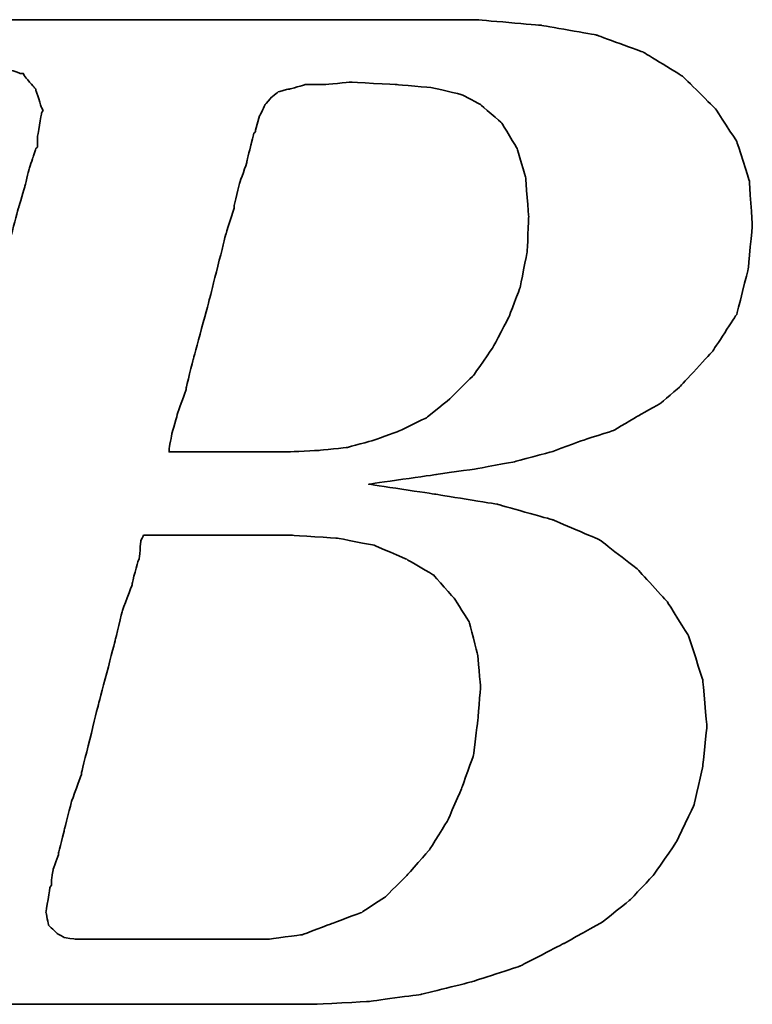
# Model space of a CAD drawing. Extents: x 613 to 877, y 31 to 162.
# Tile 26 of 40: x 774.15 to 775.76, y 111.77 to 113.93. Entities that reach past the tile are written whole.
import ezdxf

# ---------------------------------------------------------------- set-up
doc = ezdxf.new("R2010")
doc.units = 0
doc.header["$LTSCALE"] = 3
doc.header["$MEASUREMENT"] = 0
doc.layers.add('DIM', color=4, linetype='CONTINUOUS')
doc.layers.add('layer 1', color=7, linetype='CONTINUOUS')

# ---------------------------------------------------------------- blocks, each defined once
blk = doc.blocks.new('TBI MOTION logo(完整正式版)')
at = {"layer": 'layer 1', "color": 22, "lineweight": 35}
for points, knots in [([(-64.65375, -6.86375), (-64.65375, -6.86375), (-64.84375, -7.29625), (-64.84375, -7.29625), (-64.84375, -7.29625), (-64.84375, -7.29625), (-64.86875, -7.34375), (-64.86875, -7.34375), (-64.86875, -7.34375), (-64.86875, -7.34375), (-64.86875, -7.36875), (-64.86875, -7.36875), (-64.86875, -7.36875), (-64.86875, -7.36875), (-65.15375, -7.65375), (-65.15375, -7.65375), (-65.15375, -7.65375), (-65.15375, -7.65375), (-65.17875, -7.65375), (-65.17875, -7.65375), (-65.17875, -7.65375), (-65.17875, -7.65375), (-65.20375, -7.67875), (-65.20375, -7.67875), (-65.20375, -7.67875), (-65.20375, -7.67875), (-65.58875, -7.87125), (-65.58875, -7.87125), (-65.58875, -7.87125), (-65.58875, -7.87125), (-65.63375, -7.87125), (-65.63375, -7.87125), (-65.63375, -7.87125), (-65.63375, -7.87125), (-65.65875, -7.89375), (-65.65875, -7.89375), (-65.65875, -7.89375), (-65.65875, -7.89375), (-66.09375, -7.94375), (-66.09375, -7.94375), (-66.09375, -7.94375), (-66.09375, -7.94375), (-66.11375, -7.94375), (-66.11375, -7.94375), (-66.11375, -7.94375), (-66.11375, -7.94375), (-66.16375, -7.94375), (-66.16375, -7.94375), (-66.16375, -7.94375), (-66.16375, -7.94375), (-66.30875, -7.94375), (-66.30875, -7.94375), (-66.30875, -7.94375), (-66.30875, -7.94375), (-66.69375, -7.94375), (-66.69375, -7.94375), (-66.69375, -7.94375), (-66.69375, -7.94375), (-67.07375, -7.94375), (-67.07375, -7.94375), (-67.07375, -7.94375), (-67.07375, -7.94375), (-67.12375, -7.94375), (-67.12375, -7.94375), (-67.12375, -7.94375), (-67.12375, -7.94375), (-67.12375, -7.96625), (-67.12375, -7.96625), (-67.12375, -7.96625), (-67.12375, -7.96625), (-67.14875, -7.99125), (-67.14875, -7.99125), (-67.14875, -7.99125), (-67.14875, -7.99125), (-67.24375, -8.34875), (-67.24375, -8.34875), (-67.24375, -8.34875), (-67.24375, -8.34875), (-67.31375, -8.68625), (-67.31375, -8.68625), (-67.31375, -8.68625), (-67.31375, -8.68625), (-67.26875, -8.68625), (-67.26875, -8.68625), (-67.26875, -8.68625), (-67.26875, -8.68625), (-67.07375, -8.68625), (-67.07375, -8.68625), (-67.07375, -8.68625), (-67.07375, -8.68625), (-66.54875, -8.68625), (-66.54875, -8.68625), (-66.54875, -8.68625), (-66.54875, -8.68625), (-65.82625, -8.68625), (-65.82625, -8.68625), (-65.82625, -8.68625), (-65.82625, -8.68625), (-65.01375, -8.68625), (-65.01375, -8.68625), (-65.01375, -8.68625), (-65.01375, -8.68625), (-64.05375, -8.68625), (-64.05375, -8.68625), (-64.05375, -8.68625), (-64.05375, -8.68625), (-62.08375, -8.68625), (-62.08375, -8.68625), (-62.08375, -8.68625), (-62.08375, -8.68625), (-60.06875, -8.68625), (-60.06875, -8.68625), (-60.06875, -8.68625), (-60.06875, -8.68625), (-59.10875, -8.68625), (-59.10875, -8.68625), (-59.10875, -8.68625), (-59.10875, -8.68625), (-58.29375, -8.68625), (-58.29375, -8.68625), (-58.29375, -8.68625), (-58.29375, -8.68625), (-57.57375, -8.68625), (-57.57375, -8.68625), (-57.57375, -8.68625), (-57.57375, -8.68625), (-57.04875, -8.68625), (-57.04875, -8.68625), (-57.04875, -8.68625), (-57.04875, -8.68625), (-56.85375, -8.68625), (-56.85375, -8.68625), (-56.85375, -8.68625), (-56.85375, -8.68625), (-56.70875, -8.68625), (-56.70875, -8.68625), (-56.70875, -8.68625), (-56.70875, -8.68625), (-56.61375, -8.68625), (-56.61375, -8.68625), (-56.61375, -8.68625), (-56.61375, -8.68625), (-56.56875, -8.68625), (-56.56875, -8.68625), (-56.56875, -8.68625), (-56.56875, -8.68625), (-55.65375, -8.63875), (-55.65375, -8.63875), (-55.65375, -8.63875), (-55.65375, -8.63875), (-54.76875, -8.51875), (-54.76875, -8.51875), (-54.76875, -8.51875), (-54.76875, -8.51875), (-53.90375, -8.30375), (-53.90375, -8.30375), (-53.90375, -8.30375), (-53.90375, -8.30375), (-53.08875, -8.03875), (-53.08875, -8.03875), (-53.08875, -8.03875), (-53.08875, -8.03875), (-52.34375, -7.65375), (-52.34375, -7.65375), (-52.34375, -7.65375), (-52.34375, -7.65375), (-51.69875, -7.29625), (-51.69875, -7.29625), (-51.69875, -7.29625), (-51.69875, -7.29625), (-51.21875, -6.91125), (-51.21875, -6.91125), (-51.21875, -6.91125), (-51.21875, -6.91125), (-50.83375, -6.50375), (-50.83375, -6.50375), (-50.83375, -6.50375), (-50.83375, -6.50375), (-50.44875, -5.94875), (-50.44875, -5.94875), (-50.44875, -5.94875), (-50.44875, -5.94875), (-50.13875, -5.30375), (-50.13875, -5.30375), (-50.13875, -5.30375), (-50.13875, -5.30375), (-49.99375, -4.65375), (-49.99375, -4.65375), (-49.99375, -4.65375), (-49.99375, -4.65375), (-49.92375, -3.98375), (-49.92375, -3.98375), (-49.92375, -3.98375), (-49.92375, -3.98375), (-49.99375, -3.19374), (-49.99375, -3.19374), (-49.99375, -3.19374), (-49.99375, -3.19374), (-50.23374, -2.44874), (-50.23374, -2.44874), (-50.23374, -2.44874), (-50.23374, -2.44874), (-50.59375, -1.87374), (-50.59375, -1.87374), (-50.59375, -1.87374), (-50.59375, -1.87374), (-51.09875, -1.31874), (-51.09875, -1.31874), (-51.09875, -1.31874), (-51.09875, -1.31874), (-51.74375, -0.81875), (-51.74375, -0.81875), (-51.74375, -0.81875), (-51.74375, -0.81875), (-52.53875, -0.48125), (-52.53875, -0.48125), (-52.53875, -0.48125), (-52.53875, -0.48125), (-53.47375, -0.21875), (-53.47375, -0.21875), (-53.47375, -0.21875), (-53.47375, -0.21875), (-54.52875, -0.04874), (-54.52875, -0.04874), (-54.52875, -0.04874), (-54.52875, -0.04874), (-55.65375, 0.12125), (-55.65375, 0.12125), (-55.65375, 0.12125), (-55.65375, 0.12125), (-54.50375, 0.28624), (-54.50375, 0.28624), (-54.50375, 0.28624), (-54.50375, 0.28624), (-53.83375, 0.38124), (-53.83375, 0.38124), (-53.83375, 0.38124), (-53.83375, 0.38124), (-53.18375, 0.50125), (-53.18375, 0.50125), (-53.18375, 0.50125), (-53.18375, 0.50125), (-52.55875, 0.66874), (-52.55875, 0.66874), (-52.55875, 0.66874), (-52.55875, 0.66874), (-52.03375, 0.86124), (-52.03375, 0.86124), (-52.03375, 0.86124), (-52.03375, 0.86124), (-51.50374, 1.03124), (-51.50374, 1.03124), (-51.50374, 1.03124), (-51.50374, 1.03124), (-51.09875, 1.27125), (-51.09875, 1.27125), (-51.09875, 1.27125), (-51.09875, 1.27125), (-50.71375, 1.48624), (-50.71375, 1.48624), (-50.71375, 1.48624), (-50.71375, 1.48624), (-50.37625, 1.77625), (-50.37625, 1.77625), (-50.37625, 1.77625), (-50.37625, 1.77625), (-49.82375, 2.37625), (-49.82375, 2.37625), (-49.82375, 2.37625), (-49.82375, 2.37625), (-49.41875, 2.99625), (-49.41875, 2.99625), (-49.41875, 2.99625), (-49.41875, 2.99625), (-49.22375, 3.76625), (-49.22375, 3.76625), (-49.22375, 3.76625), (-49.22375, 3.76625), (-49.15375, 4.50874), (-49.15375, 4.50874), (-49.15375, 4.50874), (-49.15375, 4.50874), (-49.20375, 5.25125), (-49.20375, 5.25125), (-49.20375, 5.25125), (-49.20375, 5.25125), (-49.41875, 5.92625), (-49.41875, 5.92625), (-49.41875, 5.92625), (-49.41875, 5.92625), (-49.77875, 6.47625), (-49.77875, 6.47625), (-49.77875, 6.47625), (-49.77875, 6.47625), (-50.33125, 7.02624), (-50.33125, 7.02624), (-50.33125, 7.02624), (-50.33125, 7.02624), (-51.00125, 7.43625), (-51.00125, 7.43625), (-51.00125, 7.43625), (-51.00125, 7.43625), (-51.79375, 7.72625), (-51.79375, 7.72625), (-51.79375, 7.72625), (-51.79375, 7.72625), (-52.72875, 7.89124), (-52.72875, 7.89124), (-52.72875, 7.89124), (-52.72875, 7.89124), (-53.83375, 7.98625), (-53.83375, 7.98625), (-53.83375, 7.98625), (-53.83375, 7.98625), (-53.92875, 7.98625), (-53.92875, 7.98625), (-53.92875, 7.98625), (-53.92875, 7.98625), (-54.26375, 7.98625), (-54.26375, 7.98625), (-54.26375, 7.98625), (-54.26375, 7.98625), (-54.74375, 7.98625), (-54.74375, 7.98625), (-54.74375, 7.98625), (-54.74375, 7.98625), (-55.36875, 7.98625), (-55.36875, 7.98625), (-55.36875, 7.98625), (-55.36875, 7.98625), (-56.13375, 7.98625), (-56.13375, 7.98625), (-56.13375, 7.98625), (-56.13375, 7.98625), (-56.94875, 7.98625), (-56.94875, 7.98625), (-56.94875, 7.98625), (-56.94875, 7.98625), (-58.77625, 7.98625), (-58.77625, 7.98625), (-58.77625, 7.98625), (-58.77625, 7.98625), (-60.59875, 7.98625), (-60.59875, 7.98625), (-60.59875, 7.98625), (-60.59875, 7.98625), (-61.41375, 7.98625), (-61.41375, 7.98625), (-61.41375, 7.98625), (-61.41375, 7.98625), (-62.17875, 7.98625), (-62.17875, 7.98625), (-62.17875, 7.98625), (-62.17875, 7.98625), (-62.80375, 7.98625), (-62.80375, 7.98625), (-62.80375, 7.98625), (-62.80375, 7.98625), (-63.30625, 7.98625), (-63.30625, 7.98625), (-63.30625, 7.98625), (-63.30625, 7.98625), (-63.57375, 7.98625), (-63.57375, 7.98625), (-63.57375, 7.98625), (-63.57375, 7.98625), (-63.57375, 7.96375), (-63.57375, 7.96375), (-63.57375, 7.96375), (-63.57375, 7.96375), (-63.59875, 7.94125), (-63.59875, 7.94125), (-63.59875, 7.94125), (-63.59875, 7.94125), (-63.69375, 7.55625), (-63.69375, 7.55625), (-63.69375, 7.55625), (-63.69375, 7.55625), (-63.76375, 7.24624), (-63.76375, 7.24624), (-63.76375, 7.24624), (-63.76375, 7.24624), (-63.23875, 7.24624), (-63.23875, 7.24624), (-63.23875, 7.24624), (-63.23875, 7.24624), (-62.75875, 7.24624), (-62.75875, 7.24624), (-62.75875, 7.24624), (-62.75875, 7.24624), (-62.61125, 7.24624), (-62.61125, 7.24624), (-62.61125, 7.24624), (-62.61125, 7.24624), (-62.56625, 7.24624), (-62.56625, 7.24624), (-62.56625, 7.24624), (-62.56625, 7.24624), (-62.22875, 7.24624), (-62.22875, 7.24624), (-62.22875, 7.24624), (-62.22875, 7.24624), (-62.20375, 7.24624), (-62.20375, 7.24624), (-62.20375, 7.24624), (-62.20375, 7.24624), (-62.17875, 7.21875), (-62.17875, 7.21875), (-62.17875, 7.21875), (-62.17875, 7.21875), (-61.96375, 7.17125), (-61.96375, 7.17125), (-61.96375, 7.17125), (-61.96375, 7.17125), (-61.72375, 7.12624), (-61.72375, 7.12624), (-61.72375, 7.12624), (-61.72375, 7.12624), (-61.70375, 7.12624), (-61.70375, 7.12624), (-61.70375, 7.12624), (-61.70375, 7.12624), (-61.55875, 7.07624), (-61.55875, 7.07624), (-61.55875, 7.07624), (-61.55875, 7.07624), (-61.50875, 7.07624), (-61.50875, 7.07624), (-61.50875, 7.07624), (-61.50875, 7.07624), (-61.48375, 7.02624), (-61.48375, 7.02624), (-61.48375, 7.02624), (-61.48375, 7.02624), (-61.31875, 6.83375), (-61.31875, 6.83375), (-61.31875, 6.83375), (-61.31875, 6.83375), (-61.29375, 6.81125), (-61.29375, 6.81125), (-61.29375, 6.81125), (-61.29375, 6.81125), (-61.29375, 6.78625), (-61.29375, 6.78625), (-61.29375, 6.78625), (-61.29375, 6.78625), (-61.19875, 6.50124), (-61.19875, 6.50124), (-61.19875, 6.50124), (-61.19875, 6.50124), (-61.17375, 6.45124), (-61.17375, 6.45124), (-61.17375, 6.45124), (-61.17375, 6.45124), (-61.19875, 6.40625), (-61.19875, 6.40625), (-61.19875, 6.40625), (-61.19875, 6.40625), (-61.26875, 5.99624), (-61.26875, 5.99624), (-61.26875, 5.99624), (-61.26875, 5.99624), (-61.26875, 5.85125), (-61.26875, 5.85125), (-61.26875, 5.85125), (-61.26875, 5.85125), (-61.26875, 5.82625), (-61.26875, 5.82625), (-61.26875, 5.82625), (-61.26875, 5.82625), (-61.29375, 5.80625), (-61.29375, 5.80625), (-61.29375, 5.80625), (-61.29375, 5.80625), (-61.34125, 5.66125), (-61.34125, 5.66125), (-61.34125, 5.66125), (-61.34125, 5.66125), (-61.41375, 5.44625), (-61.41375, 5.44625), (-61.41375, 5.44625), (-61.41375, 5.44625), (-61.48375, 5.15625), (-61.48375, 5.15625), (-61.48375, 5.15625), (-61.48375, 5.15625), (-61.58375, 4.82124), (-61.58375, 4.82124), (-61.58375, 4.82124), (-61.58375, 4.82124), (-61.79875, 4.00375), (-61.79875, 4.00375), (-61.79875, 4.00375), (-61.79875, 4.00375), (-62.05875, 2.99625), (-62.05875, 2.99625), (-62.05875, 2.99625), (-62.05875, 2.99625), (-62.34875, 1.91625), (-62.34875, 1.91625), (-62.34875, 1.91625), (-62.34875, 1.91625), (-62.97375, -0.41124), (-62.97375, -0.41124), (-62.97375, -0.41124), (-62.97375, -0.41124), (-63.59875, -2.75875), (-63.59875, -2.75875), (-63.59875, -2.75875), (-63.59875, -2.75875), (-63.88375, -3.86374), (-63.88375, -3.86374), (-63.88375, -3.86374), (-63.88375, -3.86374), (-64.14875, -4.82374), (-64.14875, -4.82374), (-64.14875, -4.82374), (-64.14875, -4.82374), (-64.36375, -5.64125), (-64.36375, -5.64125), (-64.36375, -5.64125), (-64.36375, -5.64125), (-64.43625, -5.97625), (-64.43625, -5.97625), (-64.43625, -5.97625), (-64.43625, -5.97625), (-64.50875, -6.28625), (-64.50875, -6.28625), (-64.50875, -6.28625), (-64.50875, -6.28625), (-64.50875, -6.30875), (-64.50875, -6.30875), (-64.50875, -6.30875), (-64.50875, -6.30875), (-64.57875, -6.50375), (-64.57875, -6.50375), (-64.57875, -6.50375), (-64.57875, -6.50375), (-64.62875, -6.69625), (-64.62875, -6.69625), (-64.62875, -6.69625), (-64.62875, -6.69625), (-64.62875, -6.76875), (-64.62875, -6.76875), (-64.62875, -6.76875), (-64.62875, -6.76875), (-64.62875, -6.81375), (-64.62875, -6.81375), (-64.62875, -6.81375), (-64.62875, -6.81375), (-64.62875, -6.83875), (-64.62875, -6.83875), (-64.62875, -6.83875), (-64.62875, -6.83875), (-64.65375, -6.86375), (-64.65375, -6.86375)], [0, 0, 0, 0, 0.00719424, 0.00719424, 0.00719424, 0.00719425, 0.01438849, 0.01438849, 0.01438849, 0.0143885, 0.02158273, 0.02158273, 0.02158273, 0.02158274, 0.02877698, 0.02877698, 0.02877698, 0.02877699, 0.03597122, 0.03597122, 0.03597122, 0.03597123, 0.04316547, 0.04316547, 0.04316547, 0.04316548, 0.05035971, 0.05035971, 0.05035971, 0.05035972, 0.05755396, 0.05755396, 0.05755396, 0.05755397, 0.0647482, 0.0647482, 0.0647482, 0.06474821, 0.07194245, 0.07194245, 0.07194245, 0.07194246, 0.07913669, 0.07913669, 0.07913669, 0.0791367, 0.08633094, 0.08633094, 0.08633094, 0.08633095, 0.09352518, 0.09352518, 0.09352518, 0.09352519, 0.10071942, 0.10071942, 0.10071942, 0.10071943, 0.10791367, 0.10791367, 0.10791367, 0.10791368, 0.11510791, 0.11510791, 0.11510791, 0.11510792, 0.12230216, 0.12230216, 0.12230216, 0.12230217, 0.1294964, 0.1294964, 0.1294964, 0.12949641, 0.13669065, 0.13669065, 0.13669065, 0.13669066, 0.14388489, 0.14388489, 0.14388489, 0.1438849, 0.15107914, 0.15107914, 0.15107914, 0.15107915, 0.15827338, 0.15827338, 0.15827338, 0.15827339, 0.16546763, 0.16546763, 0.16546763, 0.16546764, 0.17266187, 0.17266187, 0.17266187, 0.17266188, 0.17985612, 0.17985612, 0.17985612, 0.17985613, 0.18705036, 0.18705036, 0.18705036, 0.18705037, 0.1942446, 0.1942446, 0.1942446, 0.19424461, 0.20143885, 0.20143885, 0.20143885, 0.20143886, 0.20863309, 0.20863309, 0.20863309, 0.2086331, 0.21582734, 0.21582734, 0.21582734, 0.21582735, 0.22302158, 0.22302158, 0.22302158, 0.22302159, 0.23021583, 0.23021583, 0.23021583, 0.23021584, 0.23741007, 0.23741007, 0.23741007, 0.23741008, 0.24460432, 0.24460432, 0.24460432, 0.24460433, 0.25179856, 0.25179856, 0.25179856, 0.25179857, 0.25899281, 0.25899281, 0.25899281, 0.25899282, 0.26618705, 0.26618705, 0.26618705, 0.26618706, 0.27338129, 0.27338129, 0.27338129, 0.2733813, 0.28057554, 0.28057554, 0.28057554, 0.28057555, 0.28776978, 0.28776978, 0.28776978, 0.28776979, 0.29496403, 0.29496403, 0.29496403, 0.29496404, 0.30215827, 0.30215827, 0.30215827, 0.30215828, 0.30935252, 0.30935252, 0.30935252, 0.30935253, 0.31654676, 0.31654676, 0.31654676, 0.31654677, 0.32374101, 0.32374101, 0.32374101, 0.32374102, 0.33093525, 0.33093525, 0.33093525, 0.33093526, 0.3381295, 0.3381295, 0.3381295, 0.33812951, 0.34532374, 0.34532374, 0.34532374, 0.34532375, 0.35251799, 0.35251799, 0.35251799, 0.352518, 0.35971223, 0.35971223, 0.35971223, 0.35971224, 0.36690647, 0.36690647, 0.36690647, 0.36690648, 0.37410072, 0.37410072, 0.37410072, 0.37410073, 0.38129496, 0.38129496, 0.38129496, 0.38129497, 0.38848921, 0.38848921, 0.38848921, 0.38848922, 0.39568345, 0.39568345, 0.39568345, 0.39568346, 0.4028777, 0.4028777, 0.4028777, 0.40287771, 0.41007194, 0.41007194, 0.41007194, 0.41007195, 0.41726619, 0.41726619, 0.41726619, 0.4172662, 0.42446043, 0.42446043, 0.42446043, 0.42446044, 0.43165468, 0.43165468, 0.43165468, 0.43165469, 0.43884892, 0.43884892, 0.43884892, 0.43884893, 0.44604317, 0.44604317, 0.44604317, 0.44604318, 0.45323741, 0.45323741, 0.45323741, 0.45323742, 0.46043165, 0.46043165, 0.46043165, 0.46043166, 0.4676259, 0.4676259, 0.4676259, 0.46762591, 0.47482014, 0.47482014, 0.47482014, 0.47482015, 0.48201439, 0.48201439, 0.48201439, 0.4820144, 0.48920863, 0.48920863, 0.48920863, 0.48920864, 0.49640288, 0.49640288, 0.49640288, 0.49640289, 0.50359712, 0.50359712, 0.50359712, 0.50359713, 0.51079137, 0.51079137, 0.51079137, 0.51079138, 0.51798561, 0.51798561, 0.51798561, 0.51798562, 0.52517986, 0.52517986, 0.52517986, 0.52517987, 0.5323741, 0.5323741, 0.5323741, 0.53237411, 0.53956835, 0.53956835, 0.53956835, 0.53956836, 0.54676259, 0.54676259, 0.54676259, 0.5467626, 0.55395683, 0.55395683, 0.55395683, 0.55395684, 0.56115108, 0.56115108, 0.56115108, 0.56115109, 0.56834532, 0.56834532, 0.56834532, 0.56834533, 0.57553957, 0.57553957, 0.57553957, 0.57553958, 0.58273381, 0.58273381, 0.58273381, 0.58273382, 0.58992806, 0.58992806, 0.58992806, 0.58992807, 0.5971223, 0.5971223, 0.5971223, 0.59712231, 0.60431655, 0.60431655, 0.60431655, 0.60431656, 0.61151079, 0.61151079, 0.61151079, 0.6115108, 0.61870504, 0.61870504, 0.61870504, 0.61870505, 0.62589928, 0.62589928, 0.62589928, 0.62589929, 0.63309353, 0.63309353, 0.63309353, 0.63309354, 0.64028777, 0.64028777, 0.64028777, 0.64028778, 0.64748201, 0.64748201, 0.64748201, 0.64748202, 0.65467626, 0.65467626, 0.65467626, 0.65467627, 0.6618705, 0.6618705, 0.6618705, 0.66187051, 0.66906475, 0.66906475, 0.66906475, 0.66906476, 0.67625899, 0.67625899, 0.67625899, 0.676259, 0.68345324, 0.68345324, 0.68345324, 0.68345325, 0.69064748, 0.69064748, 0.69064748, 0.69064749, 0.69784173, 0.69784173, 0.69784173, 0.69784174, 0.70503597, 0.70503597, 0.70503597, 0.70503598, 0.71223022, 0.71223022, 0.71223022, 0.71223023, 0.71942446, 0.71942446, 0.71942446, 0.71942447, 0.72661871, 0.72661871, 0.72661871, 0.72661872, 0.73381295, 0.73381295, 0.73381295, 0.73381296, 0.74100719, 0.74100719, 0.74100719, 0.7410072, 0.74820144, 0.74820144, 0.74820144, 0.74820145, 0.75539568, 0.75539568, 0.75539568, 0.75539569, 0.76258993, 0.76258993, 0.76258993, 0.76258994, 0.76978417, 0.76978417, 0.76978417, 0.76978418, 0.77697842, 0.77697842, 0.77697842, 0.77697843, 0.78417266, 0.78417266, 0.78417266, 0.78417267, 0.79136691, 0.79136691, 0.79136691, 0.79136692, 0.79856115, 0.79856115, 0.79856115, 0.79856116, 0.8057554, 0.8057554, 0.8057554, 0.80575541, 0.81294964, 0.81294964, 0.81294964, 0.81294965, 0.82014388, 0.82014388, 0.82014388, 0.82014389, 0.82733813, 0.82733813, 0.82733813, 0.82733814, 0.83453237, 0.83453237, 0.83453237, 0.83453238, 0.84172662, 0.84172662, 0.84172662, 0.84172663, 0.84892086, 0.84892086, 0.84892086, 0.84892087, 0.85611511, 0.85611511, 0.85611511, 0.85611512, 0.86330935, 0.86330935, 0.86330935, 0.86330936, 0.8705036, 0.8705036, 0.8705036, 0.87050361, 0.87769784, 0.87769784, 0.87769784, 0.87769785, 0.88489209, 0.88489209, 0.88489209, 0.8848921, 0.89208633, 0.89208633, 0.89208633, 0.89208634, 0.89928058, 0.89928058, 0.89928058, 0.89928059, 0.90647482, 0.90647482, 0.90647482, 0.90647483, 0.91366906, 0.91366906, 0.91366906, 0.91366907, 0.92086331, 0.92086331, 0.92086331, 0.92086332, 0.92805755, 0.92805755, 0.92805755, 0.92805756, 0.9352518, 0.9352518, 0.9352518, 0.93525181, 0.94244604, 0.94244604, 0.94244604, 0.94244605, 0.94964029, 0.94964029, 0.94964029, 0.9496403, 0.95683453, 0.95683453, 0.95683453, 0.95683454, 0.96402878, 0.96402878, 0.96402878, 0.96402879, 0.97122302, 0.97122302, 0.97122302, 0.97122303, 0.97841727, 0.97841727, 0.97841727, 0.97841728, 0.98561151, 0.98561151, 0.98561151, 0.98561152, 0.99280576, 0.99280576, 0.99280576, 0.99280577, 1, 1, 1, 1]), ([(-57.50375, 6.35625), (-57.50375, 6.35625), (-57.57375, 6.11625), (-57.57375, 6.11625), (-57.57375, 6.11625), (-57.57375, 6.11625), (-57.57375, 6.09125), (-57.57375, 6.09125), (-57.57375, 6.09125), (-57.57375, 6.09125), (-57.59875, 6.06625), (-57.59875, 6.06625), (-57.59875, 6.06625), (-57.59875, 6.06625), (-57.64875, 5.87625), (-57.64875, 5.87625), (-57.64875, 5.87625), (-57.64875, 5.87625), (-57.71875, 5.58875), (-57.71875, 5.58875), (-57.71875, 5.58875), (-57.71875, 5.58875), (-57.71875, 5.56625), (-57.71875, 5.56625), (-57.71875, 5.56625), (-57.71875, 5.56625), (-57.83875, 5.23125), (-57.83875, 5.23125), (-57.83875, 5.23125), (-57.83875, 5.23125), (-57.93625, 4.82124), (-57.93625, 4.82124), (-57.93625, 4.82124), (-57.93625, 4.82124), (-57.93625, 4.79624), (-57.93625, 4.79624), (-57.93625, 4.79624), (-57.93625, 4.79624), (-58.07875, 4.34125), (-58.07875, 4.34125), (-58.07875, 4.34125), (-58.07875, 4.34125), (-58.34375, 3.28625), (-58.34375, 3.28625), (-58.34375, 3.28625), (-58.34375, 3.28625), (-58.62875, 2.23124), (-58.62875, 2.23124), (-58.62875, 2.23124), (-58.62875, 2.23124), (-58.74875, 1.75125), (-58.74875, 1.75125), (-58.74875, 1.75125), (-58.74875, 1.75125), (-58.74875, 1.72625), (-58.74875, 1.72625), (-58.74875, 1.72625), (-58.74875, 1.72625), (-58.89375, 1.31625), (-58.89375, 1.31625), (-58.89375, 1.31625), (-58.89375, 1.31625), (-58.98875, 0.98124), (-58.98875, 0.98124), (-58.98875, 0.98124), (-58.98875, 0.98124), (-59.03875, 0.71625), (-59.03875, 0.71625), (-59.03875, 0.71625), (-59.03875, 0.71625), (-59.03875, 0.66874), (-59.03875, 0.66874), (-59.03875, 0.66874), (-59.03875, 0.66874), (-58.91875, 0.66874), (-58.91875, 0.66874), (-58.91875, 0.66874), (-58.91875, 0.66874), (-58.53375, 0.66874), (-58.53375, 0.66874), (-58.53375, 0.66874), (-58.53375, 0.66874), (-58.10375, 0.66874), (-58.10375, 0.66874), (-58.10375, 0.66874), (-58.10375, 0.66874), (-57.66875, 0.66874), (-57.66875, 0.66874), (-57.66875, 0.66874), (-57.66875, 0.66874), (-57.33375, 0.66874), (-57.33375, 0.66874), (-57.33375, 0.66874), (-57.33375, 0.66874), (-57.09375, 0.66874), (-57.09375, 0.66874), (-57.09375, 0.66874), (-57.09375, 0.66874), (-56.99875, 0.66874), (-56.99875, 0.66874), (-56.99875, 0.66874), (-56.99875, 0.66874), (-56.49375, 0.69374), (-56.49375, 0.69374), (-56.49375, 0.69374), (-56.49375, 0.69374), (-56.01375, 0.74374), (-56.01375, 0.74374), (-56.01375, 0.74374), (-56.01375, 0.74374), (-55.58375, 0.86124), (-55.58375, 0.86124), (-55.58375, 0.86124), (-55.58375, 0.86124), (-55.17375, 1.00624), (-55.17375, 1.00624), (-55.17375, 1.00624), (-55.17375, 1.00624), (-54.67375, 1.24625), (-54.67375, 1.24625), (-54.67375, 1.24625), (-54.67375, 1.24625), (-54.26375, 1.58124), (-54.26375, 1.58124), (-54.26375, 1.58124), (-54.26375, 1.58124), (-53.87875, 1.96374), (-53.87875, 1.96374), (-53.87875, 1.96374), (-53.87875, 1.96374), (-53.54375, 2.44625), (-53.54375, 2.44625), (-53.54375, 2.44625), (-53.54375, 2.44625), (-53.27875, 2.95125), (-53.27875, 2.95125), (-53.27875, 2.95125), (-53.27875, 2.95125), (-53.08875, 3.45124), (-53.08875, 3.45124), (-53.08875, 3.45124), (-53.08875, 3.45124), (-52.96875, 4.05124), (-52.96875, 4.05124), (-52.96875, 4.05124), (-52.96875, 4.05124), (-52.94375, 4.65125), (-52.94375, 4.65125), (-52.94375, 4.65125), (-52.94375, 4.65125), (-52.99375, 5.30125), (-52.99375, 5.30125), (-52.99375, 5.30125), (-52.99375, 5.30125), (-53.13875, 5.80625), (-53.13875, 5.80625), (-53.13875, 5.80625), (-53.13875, 5.80625), (-53.39875, 6.23625), (-53.39875, 6.23625), (-53.39875, 6.23625), (-53.39875, 6.23625), (-53.75875, 6.54875), (-53.75875, 6.54875), (-53.75875, 6.54875), (-53.75875, 6.54875), (-54.07375, 6.71625), (-54.07375, 6.71625), (-54.07375, 6.71625), (-54.07375, 6.71625), (-54.57375, 6.83375), (-54.57375, 6.83375), (-54.57375, 6.83375), (-54.57375, 6.83375), (-55.17375, 6.88625), (-55.17375, 6.88625), (-55.17375, 6.88625), (-55.17375, 6.88625), (-55.96875, 6.93125), (-55.96875, 6.93125), (-55.96875, 6.93125), (-55.96875, 6.93125), (-56.39875, 6.88625), (-56.39875, 6.88625), (-56.39875, 6.88625), (-56.39875, 6.88625), (-56.42125, 6.88625), (-56.42125, 6.88625), (-56.42125, 6.88625), (-56.42125, 6.88625), (-56.73375, 6.88625), (-56.73375, 6.88625), (-56.73375, 6.88625), (-56.73375, 6.88625), (-56.99875, 6.81125), (-56.99875, 6.81125), (-56.99875, 6.81125), (-56.99875, 6.81125), (-57.02375, 6.81125), (-57.02375, 6.81125), (-57.02375, 6.81125), (-57.02375, 6.81125), (-57.18875, 6.76625), (-57.18875, 6.76625), (-57.18875, 6.76625), (-57.18875, 6.76625), (-57.30875, 6.66625), (-57.30875, 6.66625), (-57.30875, 6.66625), (-57.30875, 6.66625), (-57.40875, 6.54875), (-57.40875, 6.54875), (-57.40875, 6.54875), (-57.40875, 6.54875), (-57.50375, 6.35625), (-57.50375, 6.35625)], [0, 0, 0, 0, 0.01851852, 0.01851852, 0.01851852, 0.01851853, 0.03703704, 0.03703704, 0.03703704, 0.03703705, 0.05555556, 0.05555556, 0.05555556, 0.05555557, 0.07407407, 0.07407407, 0.07407407, 0.07407408, 0.09259259, 0.09259259, 0.09259259, 0.0925926, 0.11111111, 0.11111111, 0.11111111, 0.11111112, 0.12962963, 0.12962963, 0.12962963, 0.12962964, 0.14814815, 0.14814815, 0.14814815, 0.14814816, 0.16666667, 0.16666667, 0.16666667, 0.16666668, 0.18518519, 0.18518519, 0.18518519, 0.1851852, 0.2037037, 0.2037037, 0.2037037, 0.20370371, 0.22222222, 0.22222222, 0.22222222, 0.22222223, 0.24074074, 0.24074074, 0.24074074, 0.24074075, 0.25925926, 0.25925926, 0.25925926, 0.25925927, 0.27777778, 0.27777778, 0.27777778, 0.27777779, 0.2962963, 0.2962963, 0.2962963, 0.29629631, 0.31481481, 0.31481481, 0.31481481, 0.31481482, 0.33333333, 0.33333333, 0.33333333, 0.33333334, 0.35185185, 0.35185185, 0.35185185, 0.35185186, 0.37037037, 0.37037037, 0.37037037, 0.37037038, 0.38888889, 0.38888889, 0.38888889, 0.3888889, 0.40740741, 0.40740741, 0.40740741, 0.40740742, 0.42592593, 0.42592593, 0.42592593, 0.42592594, 0.44444444, 0.44444444, 0.44444444, 0.44444445, 0.46296296, 0.46296296, 0.46296296, 0.46296297, 0.48148148, 0.48148148, 0.48148148, 0.48148149, 0.5, 0.5, 0.5, 0.50000001, 0.51851852, 0.51851852, 0.51851852, 0.51851853, 0.53703704, 0.53703704, 0.53703704, 0.53703705, 0.55555556, 0.55555556, 0.55555556, 0.55555557, 0.57407407, 0.57407407, 0.57407407, 0.57407408, 0.59259259, 0.59259259, 0.59259259, 0.5925926, 0.61111111, 0.61111111, 0.61111111, 0.61111112, 0.62962963, 0.62962963, 0.62962963, 0.62962964, 0.64814815, 0.64814815, 0.64814815, 0.64814816, 0.66666667, 0.66666667, 0.66666667, 0.66666668, 0.68518519, 0.68518519, 0.68518519, 0.6851852, 0.7037037, 0.7037037, 0.7037037, 0.70370371, 0.72222222, 0.72222222, 0.72222222, 0.72222223, 0.74074074, 0.74074074, 0.74074074, 0.74074075, 0.75925926, 0.75925926, 0.75925926, 0.75925927, 0.77777778, 0.77777778, 0.77777778, 0.77777779, 0.7962963, 0.7962963, 0.7962963, 0.79629631, 0.81481481, 0.81481481, 0.81481481, 0.81481482, 0.83333333, 0.83333333, 0.83333333, 0.83333334, 0.85185185, 0.85185185, 0.85185185, 0.85185186, 0.87037037, 0.87037037, 0.87037037, 0.87037038, 0.88888889, 0.88888889, 0.88888889, 0.8888889, 0.90740741, 0.90740741, 0.90740741, 0.90740742, 0.92592593, 0.92592593, 0.92592593, 0.92592594, 0.94444444, 0.94444444, 0.94444444, 0.94444445, 0.96296296, 0.96296296, 0.96296296, 0.96296297, 0.98148148, 0.98148148, 0.98148148, 0.98148149, 1, 1, 1, 1]), ([(-61.03125, -6.57375), (-61.03125, -6.57375), (-61.03125, -6.67125), (-61.03125, -6.67125), (-61.03125, -6.67125), (-61.03125, -6.67125), (-61.05375, -6.69625), (-61.05375, -6.69625), (-61.05375, -6.69625), (-61.05375, -6.69625), (-61.12375, -7.12875), (-61.12375, -7.12875), (-61.12375, -7.12875), (-61.12375, -7.12875), (-61.07875, -7.34375), (-61.07875, -7.34375), (-61.07875, -7.34375), (-61.07875, -7.34375), (-60.93375, -7.48875), (-60.93375, -7.48875), (-60.93375, -7.48875), (-60.93375, -7.48875), (-60.81375, -7.55625), (-60.81375, -7.55625), (-60.81375, -7.55625), (-60.81375, -7.55625), (-60.62375, -7.58375), (-60.62375, -7.58375), (-60.62375, -7.58375), (-60.62375, -7.58375), (-60.30875, -7.58375), (-60.30875, -7.58375), (-60.30875, -7.58375), (-60.30875, -7.58375), (-59.97375, -7.58375), (-59.97375, -7.58375), (-59.97375, -7.58375), (-59.97375, -7.58375), (-59.87875, -7.58375), (-59.87875, -7.58375), (-59.87875, -7.58375), (-59.87875, -7.58375), (-59.63625, -7.58375), (-59.63625, -7.58375), (-59.63625, -7.58375), (-59.63625, -7.58375), (-58.96875, -7.58375), (-58.96875, -7.58375), (-58.96875, -7.58375), (-58.96875, -7.58375), (-58.29375, -7.58375), (-58.29375, -7.58375), (-58.29375, -7.58375), (-58.29375, -7.58375), (-58.05375, -7.58375), (-58.05375, -7.58375), (-58.05375, -7.58375), (-58.05375, -7.58375), (-57.98375, -7.58375), (-57.98375, -7.58375), (-57.98375, -7.58375), (-57.98375, -7.58375), (-57.35875, -7.58375), (-57.35875, -7.58375), (-57.35875, -7.58375), (-57.35875, -7.58375), (-56.78375, -7.50875), (-56.78375, -7.50875), (-56.78375, -7.50875), (-56.78375, -7.50875), (-56.27875, -7.31875), (-56.27875, -7.31875), (-56.27875, -7.31875), (-56.27875, -7.31875), (-55.77375, -7.12875), (-55.77375, -7.12875), (-55.77375, -7.12875), (-55.77375, -7.12875), (-55.36875, -6.86375), (-55.36875, -6.86375), (-55.36875, -6.86375), (-55.36875, -6.86375), (-55.00875, -6.50375), (-55.00875, -6.50375), (-55.00875, -6.50375), (-55.00875, -6.50375), (-54.62375, -6.06875), (-54.62375, -6.06875), (-54.62375, -6.06875), (-54.62375, -6.06875), (-54.31375, -5.56875), (-54.31375, -5.56875), (-54.31375, -5.56875), (-54.31375, -5.56875), (-54.07375, -5.01625), (-54.07375, -5.01625), (-54.07375, -5.01625), (-54.07375, -5.01625), (-53.87875, -4.46374), (-53.87875, -4.46374), (-53.87875, -4.46374), (-53.87875, -4.46374), (-53.80875, -3.91375), (-53.80875, -3.91375), (-53.80875, -3.91375), (-53.80875, -3.91375), (-53.75875, -3.31375), (-53.75875, -3.31375), (-53.75875, -3.31375), (-53.75875, -3.31375), (-53.80875, -2.75875), (-53.80875, -2.75875), (-53.80875, -2.75875), (-53.80875, -2.75875), (-53.95375, -2.20875), (-53.95375, -2.20875), (-53.95375, -2.20875), (-53.95375, -2.20875), (-54.19375, -1.82625), (-54.19375, -1.82625), (-54.19375, -1.82625), (-54.19375, -1.82625), (-54.55375, -1.41875), (-54.55375, -1.41875), (-54.55375, -1.41875), (-54.55375, -1.41875), (-55.00875, -1.15125), (-55.00875, -1.15125), (-55.00875, -1.15125), (-55.00875, -1.15125), (-55.56125, -0.91375), (-55.56125, -0.91375), (-55.56125, -0.91375), (-55.56125, -0.91375), (-56.18125, -0.79375), (-56.18125, -0.79375), (-56.18125, -0.79375), (-56.18125, -0.79375), (-56.94875, -0.74374), (-56.94875, -0.74374), (-56.94875, -0.74374), (-56.94875, -0.74374), (-56.99875, -0.74374), (-56.99875, -0.74374), (-56.99875, -0.74374), (-56.99875, -0.74374), (-57.09375, -0.74374), (-57.09375, -0.74374), (-57.09375, -0.74374), (-57.09375, -0.74374), (-57.38375, -0.74374), (-57.38375, -0.74374), (-57.38375, -0.74374), (-57.38375, -0.74374), (-57.76875, -0.74374), (-57.76875, -0.74374), (-57.76875, -0.74374), (-57.76875, -0.74374), (-58.24625, -0.74374), (-58.24625, -0.74374), (-58.24625, -0.74374), (-58.24625, -0.74374), (-58.72875, -0.74374), (-58.72875, -0.74374), (-58.72875, -0.74374), (-58.72875, -0.74374), (-59.20875, -0.74374), (-59.20875, -0.74374), (-59.20875, -0.74374), (-59.20875, -0.74374), (-59.46875, -0.74374), (-59.46875, -0.74374), (-59.46875, -0.74374), (-59.46875, -0.74374), (-59.51625, -0.83875), (-59.51625, -0.83875), (-59.51625, -0.83875), (-59.51625, -0.83875), (-59.54375, -1.15125), (-59.54375, -1.15125), (-59.54375, -1.15125), (-59.54375, -1.15125), (-59.56375, -1.17874), (-59.56375, -1.17874), (-59.56375, -1.17874), (-59.56375, -1.17874), (-59.66375, -1.55875), (-59.66375, -1.55875), (-59.66375, -1.55875), (-59.66375, -1.55875), (-59.66375, -1.58375), (-59.66375, -1.58375), (-59.66375, -1.58375), (-59.66375, -1.58375), (-59.82875, -2.01874), (-59.82875, -2.01874), (-59.82875, -2.01874), (-59.82875, -2.01874), (-59.94875, -2.52125), (-59.94875, -2.52125), (-59.94875, -2.52125), (-59.94875, -2.52125), (-60.23875, -3.62375), (-60.23875, -3.62375), (-60.23875, -3.62375), (-60.23875, -3.62375), (-60.52375, -4.77624), (-60.52375, -4.77624), (-60.52375, -4.77624), (-60.52375, -4.77624), (-60.52375, -4.79874), (-60.52375, -4.79874), (-60.52375, -4.79874), (-60.52375, -4.79874), (-60.69125, -5.25375), (-60.69125, -5.25375), (-60.69125, -5.25375), (-60.69125, -5.25375), (-60.81375, -5.73625), (-60.81375, -5.73625), (-60.81375, -5.73625), (-60.81375, -5.73625), (-60.90875, -6.11875), (-60.90875, -6.11875), (-60.90875, -6.11875), (-60.90875, -6.11875), (-60.90875, -6.14375), (-60.90875, -6.14375), (-60.90875, -6.14375), (-60.90875, -6.14375), (-61.00375, -6.40875), (-61.00375, -6.40875), (-61.00375, -6.40875), (-61.00375, -6.40875), (-61.03125, -6.57375), (-61.03125, -6.57375)], [0, 0, 0, 0, 0.01694915, 0.01694915, 0.01694915, 0.01694916, 0.03389831, 0.03389831, 0.03389831, 0.03389832, 0.05084746, 0.05084746, 0.05084746, 0.05084747, 0.06779661, 0.06779661, 0.06779661, 0.06779662, 0.08474576, 0.08474576, 0.08474576, 0.08474577, 0.10169492, 0.10169492, 0.10169492, 0.10169493, 0.11864407, 0.11864407, 0.11864407, 0.11864408, 0.13559322, 0.13559322, 0.13559322, 0.13559323, 0.15254237, 0.15254237, 0.15254237, 0.15254238, 0.16949153, 0.16949153, 0.16949153, 0.16949154, 0.18644068, 0.18644068, 0.18644068, 0.18644069, 0.20338983, 0.20338983, 0.20338983, 0.20338984, 0.22033898, 0.22033898, 0.22033898, 0.22033899, 0.23728814, 0.23728814, 0.23728814, 0.23728815, 0.25423729, 0.25423729, 0.25423729, 0.2542373, 0.27118644, 0.27118644, 0.27118644, 0.27118645, 0.28813559, 0.28813559, 0.28813559, 0.2881356, 0.30508475, 0.30508475, 0.30508475, 0.30508476, 0.3220339, 0.3220339, 0.3220339, 0.32203391, 0.33898305, 0.33898305, 0.33898305, 0.33898306, 0.3559322, 0.3559322, 0.3559322, 0.35593221, 0.37288136, 0.37288136, 0.37288136, 0.37288137, 0.38983051, 0.38983051, 0.38983051, 0.38983052, 0.40677966, 0.40677966, 0.40677966, 0.40677967, 0.42372881, 0.42372881, 0.42372881, 0.42372882, 0.44067797, 0.44067797, 0.44067797, 0.44067798, 0.45762712, 0.45762712, 0.45762712, 0.45762713, 0.47457627, 0.47457627, 0.47457627, 0.47457628, 0.49152542, 0.49152542, 0.49152542, 0.49152543, 0.50847458, 0.50847458, 0.50847458, 0.50847459, 0.52542373, 0.52542373, 0.52542373, 0.52542374, 0.54237288, 0.54237288, 0.54237288, 0.54237289, 0.55932203, 0.55932203, 0.55932203, 0.55932204, 0.57627119, 0.57627119, 0.57627119, 0.5762712, 0.59322034, 0.59322034, 0.59322034, 0.59322035, 0.61016949, 0.61016949, 0.61016949, 0.6101695, 0.62711864, 0.62711864, 0.62711864, 0.62711865, 0.6440678, 0.6440678, 0.6440678, 0.64406781, 0.66101695, 0.66101695, 0.66101695, 0.66101696, 0.6779661, 0.6779661, 0.6779661, 0.67796611, 0.69491525, 0.69491525, 0.69491525, 0.69491526, 0.71186441, 0.71186441, 0.71186441, 0.71186442, 0.72881356, 0.72881356, 0.72881356, 0.72881357, 0.74576271, 0.74576271, 0.74576271, 0.74576272, 0.76271186, 0.76271186, 0.76271186, 0.76271187, 0.77966102, 0.77966102, 0.77966102, 0.77966103, 0.79661017, 0.79661017, 0.79661017, 0.79661018, 0.81355932, 0.81355932, 0.81355932, 0.81355933, 0.83050847, 0.83050847, 0.83050847, 0.83050848, 0.84745763, 0.84745763, 0.84745763, 0.84745764, 0.86440678, 0.86440678, 0.86440678, 0.86440679, 0.88135593, 0.88135593, 0.88135593, 0.88135594, 0.89830508, 0.89830508, 0.89830508, 0.89830509, 0.91525424, 0.91525424, 0.91525424, 0.91525425, 0.93220339, 0.93220339, 0.93220339, 0.9322034, 0.94915254, 0.94915254, 0.94915254, 0.94915255, 0.96610169, 0.96610169, 0.96610169, 0.9661017, 0.98305085, 0.98305085, 0.98305085, 0.98305086, 1, 1, 1, 1])]:
    blk.add_open_spline(points, degree=3, knots=knots, dxfattribs=at)

msp = doc.modelspace()

# ---------------------------------------------------------------- block references
at = {"layer": 'DIM', "xscale": 0.1295999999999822, "yscale": 0.1295999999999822, "zscale": 0.1295999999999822}
msp.add_blockref('TBI MOTION logo(完整正式版)', (782.1273, 112.8967), dxfattribs=at)

doc.saveas('drawing.dxf')
